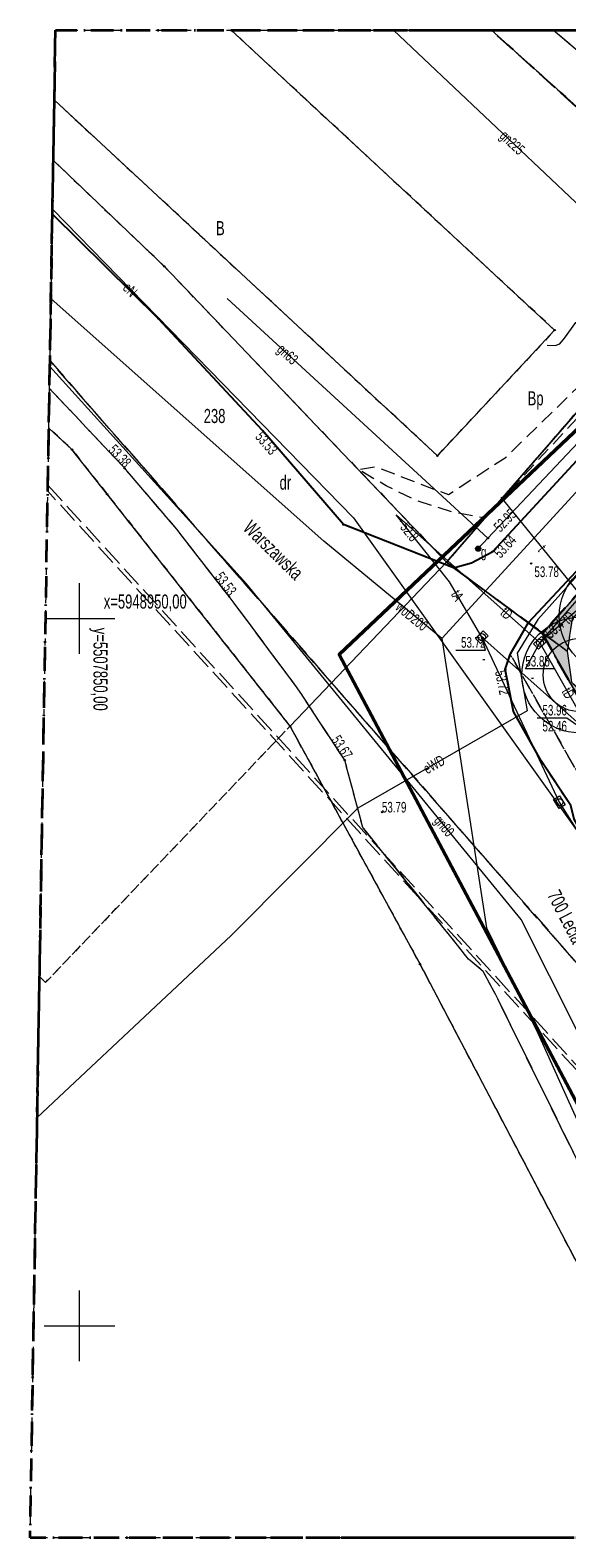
# Model space of a CAD drawing. Header units: metres. Extents: x 5507792 to 5507956, y 5948884 to 5948992.
# Tile 2 of 15: x 5507846 to 5507884, y 5948885 to 5948992. Entities that reach past the tile are written whole.
import ezdxf
from ezdxf.enums import TextEntityAlignment as Align

# ---------------------------------------------------------------- set-up
doc = ezdxf.new("R2010")
doc.units = ezdxf.units.M
doc.header["$MEASUREMENT"] = 0
for name, pattern in [('1.0_0.5', [1.5, 1, -0.5]), ('2', [0.9, 0.6, -0.3]), ('219-500', [0]), ('egug-500', [1, 0.5, -0.5]), ('L_0_02', [0]), ('L_0_03', [1, 0.5, -0.5]), ('L_0_04', [1.5, 1, -0.5]), ('L_0_06', [2, 1.5, -0.5]), ('L_0_4E', [2.5, 1.5, -1]), ('L_0_B1', [2.5, 1.5, -0.5, 0, -0.5])]:
    doc.linetypes.add(name, pattern=pattern)
doc.layers.get('0').update_dxf_attribs({"color": 2, "linetype": 'CONTINUOUS', "lineweight": 5})
doc.layers.add('0_legenda', color=7, linetype='CONTINUOUS', lineweight=5, true_color=0x000000)
for name, color, linetype, lineweight in [('1_granice_dzialek', 1, 'CONTINUOUS', 5), ('1_nawierzchnie', 253, 'CONTINUOUS', 5), ('1_roslinnosc', 102, 'CONTINUOUS', 5), ('EGB_DzialkaEwidencyjna', 7, 'L_0_02', 18), ('EGB_JednostkaEwidencyjna', 7, 'CONTINUOUS', 18), ('EGB_KonturUzytkuGruntowego', 96, 'L_0_03', 18), ('EGB_ObrebEwidencyjny', 7, 'CONTINUOUS', 18), ('EGB_PunktGraniczny', 7, 'CONTINUOUS', 18), ('GES_InneUrzadzeniaTowarzyszace_P', 7, 'CONTINUOUS', 18), ('GES_PrzewodElektroenergetyczny', 1, 'CONTINUOUS', 18), ('GES_PrzewodGazowy', 52, 'CONTINUOUS', 18), ('GES_PrzewodKanalizacyjny-Projektowany', 36, 'CONTINUOUS', 18), ('GES_PrzewodTelekomunikacyjny', 30, 'CONTINUOUS', 18), ('GES_PrzewodWodociagowy', 5, 'CONTINUOUS', 18), ('GES_Rzedna', 7, 'CONTINUOUS', 18), ('GES_UrzadzeniaSiecGazowa_P', 7, 'CONTINUOUS', 18), ('OT_Komunikacja', 7, 'CONTINUOUS', 18), ('OT_Rzedna', 7, 'CONTINUOUS', 18), ('OT_ZagospodarowanieTerenu', 7, 'CONTINUOUS', 18), ('OTKC', 7, 'CONTINUOUS', 13), ('OTKJ', 7, 'CONTINUOUS', 13), ('OTKK', 7, 'CONTINUOUS', 13), ('OTKU', 7, 'CONTINUOUS', 13), ('OTRS', 7, 'CONTINUOUS', 13), ('OTZK', 7, 'CONTINUOUS', 13), ('OTZT', 7, 'CONTINUOUS', 18), ('SUEP', 7, 'CONTINUOUS', 13), ('SUGP', 7, 'CONTINUOUS', 18), ('SUGU', 7, 'CONTINUOUS', 18), ('SUKP', 7, 'CONTINUOUS', 13), ('SUPK', 7, 'CONTINUOUS', 13), ('SUTP', 7, 'CONTINUOUS', 13), ('SUWP', 7, 'CONTINUOUS', 13)]:
    doc.layers.add(name, color=color, linetype=linetype, lineweight=lineweight)
for name, color, linetype in [('218-kontur użytku gruntowego', 7, 'CONTINUOUS'), ('219-działka ewidencyjna', 7, 'CONTINUOUS'), ('chodnik', 7, 'CONTINUOUS'), ('przewód telekomunikacyjny podziemny', 7, 'CONTINUOUS'), ('przewód telekomunikacyjny podziemny-Atr1', 7, 'CONTINUOUS'), ('rzędna-Atr2', 7, 'CONTINUOUS'), ('Zakres', 7, 'CONTINUOUS')]:
    doc.layers.add(name, color=color, linetype=linetype)
doc.styles.get("Standard").update_dxf_attribs({"font": 'arial.ttf', "width": 0.75})

# ---------------------------------------------------------------- blocks, each defined once
blk = doc.blocks.new('L_0_02_1')
at = {"color": 0}
blk.add_point((0, 0), dxfattribs=at)
blk = doc.blocks.new('L_0_02_2')
at = {"color": 0}
blk.add_point((0, 0), dxfattribs=at)
blk = doc.blocks.new('EGPG_N')
at = {"linetype": 'Continuous', "lineweight": 13}
blk.add_hatch(color=0, dxfattribs=at).paths.add_polyline_path([(0, -0.1, 1), (0, 0.1, 1)])
at = {"color": 0, "linetype": 'Continuous', "lineweight": 13}
blk.add_circle((0, 0), 0.1, dxfattribs=at)
blk = doc.blocks.new('SUPK_TR')
at = {"color": 0, "linetype": 'Continuous', "lineweight": 18, "flags": 128}
blk.add_lwpolyline([(0.75, 0.5), (0.75, -0.5), (-0.75, -0.5), (-0.75, 0.5)], close=True, dxfattribs=at)
blk = doc.blocks.new('SUPS01_07')
at = {"linetype": 'Continuous', "lineweight": 13}
blk.add_hatch(color=0, dxfattribs=at).paths.add_polyline_path([(0, -0.09, 1), (0, 0.09, 1)])
at = {"color": 0, "linetype": 'Continuous', "lineweight": 13}
blk.add_circle((0, 0), 0.0906, dxfattribs=at)
blk = doc.blocks.new('SUPS01_04')
at = {"linetype": 'Continuous', "lineweight": 13}
blk.add_hatch(color=0, dxfattribs=at).paths.add_polyline_path([(0, -0.09, 1), (0, 0.09, 1)])
at = {"color": 0, "linetype": 'Continuous', "lineweight": 13}
blk.add_circle((0, 0), 0.0906, dxfattribs=at)
blk = doc.blocks.new('SUGU')
at = {"linetype": 'Continuous', "lineweight": 18}
blk.add_hatch(color=0, dxfattribs=at).paths.add_polyline_path([(0, -0.36, 1), (0, 0.36, 1)])
at = {"color": 0, "linetype": 'Continuous', "lineweight": 18}
blk.add_circle((0, 0), 0.361, dxfattribs=at)
blk = doc.blocks.new('OTRS')
at = {"linetype": 'Continuous', "lineweight": 13}
blk.add_hatch(color=0, dxfattribs=at).paths.add_polyline_path([(0, -0.09, 1), (0, 0.09, 1)])
at = {"color": 0, "linetype": 'Continuous', "lineweight": 13}
blk.add_circle((0, 0), 0.0906, dxfattribs=at)
blk = doc.blocks.new('SUPK')
at = {"color": 0, "linetype": 'Continuous', "lineweight": 18}
blk.add_circle((0, 0), 0.5, dxfattribs=at)
blk = doc.blocks.new('WTORNIK')
at = {"color": 251, "linetype": 'Continuous', "lineweight": 18, "true_color": 0x636466, "flags": 128}
for points in [[(5508033.16, 5949005.63), (5508033.16, 5949010.63)], [(5508030.76, 5949008.13), (5508035.66, 5949008.13)], [(5508033.16, 5948955.63), (5508033.16, 5948960.63)], [(5508030.66, 5948958.13), (5508035.66, 5948958.13)]]:
    blk.add_lwpolyline(points, dxfattribs=at)
at = {"layer": 'EGB_DzialkaEwidencyjna', "linetype": 'CONTINUOUS', "lineweight": 18}
for p, q in [((5508066.77, 5949028.52), (5508043.89, 5949049.73)), ((5508043.89, 5949049.73), (5508062.3, 5949049.73)), ((5508062.3, 5949049.73), (5508078.86, 5949034.85)), ((5508078.86, 5949034.85), (5508062.3, 5949049.73)), ((5508062.3, 5949049.73), (5508077.5, 5949049.73)), ((5508077.5, 5949049.73), (5508087.1, 5949040.88)), ((5508031.31, 5949040.51), (5508031.38, 5949044.78)), ((5508031.38, 5949044.78), (5508058.48, 5949019.64)), ((5508030.99, 5949021.59), (5508031.31, 5949040.51)), ((5508039.16, 5949033.02), (5508031.31, 5949040.51)), ((5508031.31, 5949040.51), (5508039.16, 5949033.02)), ((5508087.1, 5949040.88), (5508097.29, 5949037.44)), ((5508097.29, 5949037.44), (5508101.75, 5949033.17)), ((5508078.86, 5949034.85), (5508059.13, 5949012.12)), ((5508059.13, 5949012.12), (5508078.86, 5949034.85)), ((5508078.86, 5949034.85), (5508085.48, 5949029.05)), ((5508085.48, 5949029.05), (5508078.86, 5949034.85)), ((5508059.13, 5949012.12), (5508039.16, 5949033.02)), ((5508039.16, 5949033.02), (5508059.13, 5949012.12)), ((5508101.75, 5949033.17), (5508106.45, 5949028.68)), ((5508058.48, 5949019.64), (5508066.77, 5949028.52)), ((5508065.9, 5949007.07), (5508085.48, 5949029.05)), ((5508085.48, 5949029.05), (5508065.9, 5949007.07)), ((5508085.48, 5949029.05), (5508110.21, 5949006.15)), ((5508110.21, 5949006.15), (5508085.48, 5949029.05)), ((5508106.45, 5949028.68), (5508113.01, 5949020.7)), ((5508032.62, 5949020.08), (5508030.99, 5949021.59)), ((5508035.1, 5949016.93), (5508032.62, 5949020.08)), ((5508113.01, 5949020.7), (5508117.11, 5949016.82)), ((5508048.05, 5949000.52), (5508035.1, 5949016.93)), ((5508117.11, 5949016.82), (5508121.1, 5949013.06)), ((5508121.1, 5949013.06), (5508125.12, 5949009.27)), ((5508059.13, 5949012.12), (5508048.05, 5949000.52)), ((5508048.05, 5949000.52), (5508059.13, 5949012.12)), ((5508065.9, 5949007.07), (5508059.13, 5949012.12)), ((5508059.13, 5949012.12), (5508065.9, 5949007.07)), ((5508125.12, 5949009.27), (5508129.25, 5949005.37)), ((5508082.75, 5948977.23), (5508065.9, 5949007.07)), ((5508065.9, 5949007.07), (5508082.75, 5948977.23)), ((5508110.21, 5949006.15), (5508082.75, 5948977.23)), ((5508137.36, 5948980.61), (5508110.21, 5949006.15)), ((5508129.25, 5949005.37), (5508126.97, 5949002.7)), ((5508126.97, 5949002.7), (5508138.99, 5948990.18)), ((5508057.25, 5948983.69), (5508048.05, 5949000.52)), ((5508138.99, 5948990.18), (5508138.96, 5948978.99)), ((5508078.57, 5948943.13), (5508057.25, 5948983.69)), ((5508138.96, 5948978.99), (5508137.36, 5948980.61)), ((5508082.75, 5948977.23), (5508098.17, 5948952.42)), ((5508098.17, 5948952.42), (5508103.17, 5948945.83)), ((5508103.17, 5948945.83), (5508105.72, 5948943.13)), ((5508105.72, 5948943.13), (5508078.57, 5948943.13))]:
    blk.add_line(p, q, dxfattribs=at)
at = {"layer": 'EGB_JednostkaEwidencyjna', "color": 251, "linetype": 'L_0_B1', "lineweight": 35, "true_color": 0x636466, "flags": 128}
blk.add_lwpolyline([(5508031.46, 5949049.73), (5508139.16, 5949049.73), (5508138.86, 5948943.13), (5508029.66, 5948943.13)], close=True, dxfattribs=at)
at = {"layer": 'EGB_KonturUzytkuGruntowego', "color": 251, "linetype": 'L_0_03', "lineweight": 18, "true_color": 0x636466, "flags": 128}
for points in [[(5508031.38, 5949044.78), (5508058.48, 5949019.64), (5508066.77, 5949028.52), (5508043.89, 5949049.73), (5508062.3, 5949049.73), (5508078.86, 5949034.85), (5508059.13, 5949012.12), (5508039.16, 5949033.02), (5508031.31, 5949040.51)], [(5508058.48, 5949019.64), (5508031.38, 5949044.78), (5508031.46, 5949049.73), (5508043.89, 5949049.73), (5508066.77, 5949028.52)], [(5508077.5, 5949049.73), (5508087.1, 5949040.88), (5508097.29, 5949037.44), (5508101.75, 5949033.17), (5508106.45, 5949028.68), (5508113.01, 5949020.7), (5508117.11, 5949016.82), (5508121.1, 5949013.06), (5508125.12, 5949009.27), (5508129.25, 5949005.37), (5508139.01, 5948996.17), (5508138.96, 5948978.99), (5508137.36, 5948980.61), (5508110.21, 5949006.15), (5508085.48, 5949029.05), (5508078.86, 5949034.85), (5508062.3, 5949049.73)], [(5508031.31, 5949040.51), (5508039.16, 5949033.02), (5508059.13, 5949012.12), (5508078.86, 5949034.85), (5508085.48, 5949029.05), (5508065.9, 5949007.07), (5508082.75, 5948977.23), (5508098.17, 5948952.42), (5508103.17, 5948945.83), (5508105.72, 5948943.13), (5508078.57, 5948943.13), (5508057.25, 5948983.69), (5508048.05, 5949000.52), (5508032.62, 5949020.08), (5508030.99, 5949021.59)], [(5508082.75, 5948977.23), (5508065.9, 5949007.07), (5508085.48, 5949029.05), (5508110.21, 5949006.15)], [(5508030.75, 5948982.4), (5508030.33, 5948982.8), (5508030.99, 5949021.59), (5508032.62, 5949020.08), (5508048.05, 5949000.52)], [(5508029.66, 5948943.13), (5508030.33, 5948982.8), (5508030.75, 5948982.4), (5508048.05, 5949000.52), (5508057.25, 5948983.69), (5508078.57, 5948943.13)]]:
    blk.add_lwpolyline(points, close=True, dxfattribs=at)
at = {"layer": 'EGB_ObrebEwidencyjny', "color": 251, "linetype": 'L_0_4E', "lineweight": 35, "true_color": 0x636466, "flags": 128}
blk.add_lwpolyline([(5508031.46, 5949049.73), (5508139.16, 5949049.73), (5508138.86, 5948943.13), (5508029.66, 5948943.13)], close=True, dxfattribs=at)
at = {"layer": 'EGB_PunktGraniczny', "color": 251, "true_color": 0x636466}
for p in [(5508039.16, 5949033.02), (5508066.77, 5949028.52), (5508032.62, 5949020.08), (5508058.48, 5949019.64), (5508035.1, 5949016.93), (5508059.13, 5949012.12), (5508065.9, 5949007.07), (5508048.05, 5949000.52), (5508057.25, 5948983.69)]:
    blk.add_point(p, dxfattribs=at)
at = {"layer": 'GES_PrzewodElektroenergetyczny', "color": 251, "linetype": 'Continuous', "lineweight": 18, "true_color": 0x636466, "flags": 128}
for points in [[(5508031.25, 5949037.07), (5508052.55, 5949015.24), (5508074.94, 5948983.91)], [(5508066.23, 5949027.45), (5508066.81, 5949027.44), (5508067.14, 5949027.55), (5508067.46, 5949027.95), (5508068.28, 5949029.07), (5508068.52, 5949029.18), (5508068.77, 5949029.16), (5508070.9, 5949027.31), (5508086.31, 5949013.55), (5508097.54, 5949002.62), (5508097.52, 5949002.4), (5508096.48, 5949001.26), (5508096.53, 5949001), (5508098.43, 5948999.23)], [(5508076.16, 5949019.86), (5508065.59, 5949008.06), (5508064.11, 5949005.67), (5508064.82, 5949001.6), (5508052.84, 5948994.71), (5508043.88, 5948985.71), (5508030.16, 5948972.84)]]:
    blk.add_lwpolyline(points, dxfattribs=at)
at = {"layer": 'GES_PrzewodGazowy', "color": 251, "linetype": 'Continuous', "lineweight": 18, "true_color": 0x636466, "flags": 128}
for points in [[(5508055.37, 5949049.73), (5508076.82, 5949029.46)], [(5508062.05, 5949013.8), (5508043.6, 5949030.76)], [(5508076.82, 5949029.46), (5508062.05, 5949013.8), (5508061.36, 5949013.07)], [(5508086.4, 5948943.13), (5508064.41, 5948986.85), (5508044.98, 5949010.59), (5508031.06, 5949025.95)]]:
    blk.add_lwpolyline(points, dxfattribs=at)
at = {"layer": 'GES_PrzewodKanalizacyjny-Projektowany', "color": 251, "linetype": 'L_0_06', "lineweight": 18, "true_color": 0x636466, "flags": 128}
blk.add_lwpolyline([(5508066.7, 5949049.73), (5508094.3, 5949026.37), (5508100.46, 5949021.17)], dxfattribs=at)
at = {"layer": 'GES_PrzewodTelekomunikacyjny', "color": 251, "linetype": 'Continuous', "lineweight": 18, "true_color": 0x636466, "flags": 128}
for points in [[(5508065.73, 5949006.41), (5508071.16, 5949012.63), (5508092.49, 5949035.35), (5508094.65, 5949033.45)], [(5508062.97, 5949016.71), (5508068.99, 5949009.28)], [(5508065.73, 5949006.41), (5508055.56, 5949015.45)], [(5508061.62, 5949006.81), (5508059.32, 5949010.73), (5508055.56, 5949015.45)], [(5508068.99, 5949009.28), (5508068.55, 5949008.89), (5508065.73, 5949006.41)], [(5508061.62, 5949006.81), (5508067.1, 5948995.14), (5508087.88, 5948962.29)], [(5508069.45, 5948999.83), (5508061.62, 5949006.81)], [(5508065.73, 5949006.41), (5508069.45, 5948999.83)]]:
    blk.add_lwpolyline(points, dxfattribs=at)
at = {"layer": 'GES_PrzewodWodociagowy', "color": 251, "linetype": 'Continuous', "lineweight": 18, "true_color": 0x636466, "flags": 128}
for points in [[(5508058.8, 5949006.71), (5508091.14, 5949041.95)], [(5508058.8, 5949006.71), (5508050.44, 5949013.6), (5508031.14, 5949030.73)], [(5508058.8, 5949006.71), (5508061.94, 5948986.25), (5508065.57, 5948978.81), (5508073.37, 5948961.59), (5508078.3, 5948953.15), (5508083.2, 5948943.13)]]:
    blk.add_lwpolyline(points, dxfattribs=at)
at = {"layer": 'GES_Rzedna', "color": 251, "linetype": 'Continuous', "lineweight": 13, "true_color": 0x636466, "flags": 128}
for points in [[(5508059.77, 5949005.9), (5508061.88, 5949005.9), (5508061.62, 5949006.81)], [(5508066.81, 5949004.57), (5508064.7, 5949004.57), (5508065.73, 5949006.41)], [(5508065.53, 5949001.11), (5508067.64, 5949001.11), (5508069.45, 5948999.83)]]:
    blk.add_lwpolyline(points, dxfattribs=at)
at = {"layer": 'OT_Komunikacja', "color": 251, "linetype": 'L_0_06', "lineweight": 18, "true_color": 0x636466, "flags": 128}
for points in [[(5508070.6, 5949049.73), (5508080.63, 5949040.56), (5508081.31, 5949039.83), (5508082.01, 5949038.64), (5508082.46, 5949037.37), (5508082.5, 5949036.16), (5508082.22, 5949034.95), (5508081.85, 5949033.95), (5508081.11, 5949033.11), (5508080.44, 5949035.48), (5508075.01, 5949040.49), (5508072.48, 5949040.52), (5508062.27, 5949049.73)], [(5508138.97, 5948983.27), (5508138.34, 5948982.67), (5508128.7, 5948991.9), (5508126.64, 5948993.75), (5508124.54, 5948995.7), (5508111.2, 5949008.78), (5508105.26, 5949007.04), (5508086.27, 5949025.78), (5508084.84, 5949026.34), (5508083.36, 5949026.43), (5508082.07, 5949026.04), (5508076.16, 5949019.86), (5508064.91, 5949007.84), (5508059.62, 5949011.71), (5508060.89, 5949012.07), (5508062.39, 5949012.86), (5508081.11, 5949033.11), (5508081.85, 5949033.95), (5508082.22, 5949034.95), (5508082.5, 5949036.16), (5508082.46, 5949037.37), (5508082.01, 5949038.64), (5508085.17, 5949041.13), (5508085.84, 5949040.78), (5508086.63, 5949040.48), (5508087.43, 5949040.43), (5508088.29, 5949040.73), (5508089.4, 5949041.96), (5508093.18, 5949038.04), (5508092.68, 5949037.27), (5508092.44, 5949036.82), (5508092.34, 5949036.25), (5508092.32, 5949035.74), (5508092.45, 5949035.22), (5508092.81, 5949034.27), (5508093.14, 5949033.67), (5508093.24, 5949033.55), (5508108.97, 5949018.52), (5508132.59, 5948995.89), (5508138.99, 5948989.8)], [(5508031.07, 5949026.35), (5508084.23, 5948965.6), (5508102.34, 5948944.9), (5508103.88, 5948943.13), (5508102.34, 5948944.9), (5508103.65, 5948945.84), (5508102.15, 5948951.52), (5508110.87, 5948960.53), (5508114.12, 5948957.45), (5508114.81, 5948956.84), (5508116.06, 5948951.79), (5508107.27, 5948943.13), (5508103.88, 5948943.13), (5508081.53, 5948943.13), (5508072.94, 5948960.55), (5508062.59, 5948981.56), (5508061.71, 5948983.18), (5508060.67, 5948984.05), (5508060.16, 5948984.71), (5508053.2, 5948993.35), (5508051.92, 5948998.12), (5508048.56, 5949003.23), (5508043.74, 5949009.69), (5508040.05, 5949014.44), (5508036.35, 5949018.75), (5508031.34, 5949024.07), (5508031.03, 5949024.37), (5508031.07, 5949026.35), (5508031.24, 5949036.71), (5508038.75, 5949029.33), (5508046.11, 5949021.43), (5508051.82, 5949014.77), (5508059.62, 5949011.71), (5508064.91, 5949007.84), (5508063.63, 5949005.58), (5508063.28, 5949004.52), (5508063.87, 5949001.56), (5508065.82, 5948998.07), (5508067.91, 5948994.9), (5508068.15, 5948993.94), (5508084.23, 5948965.6)]]:
    blk.add_lwpolyline(points, close=True, dxfattribs=at)
at = {"layer": 'OT_Komunikacja', "color": 251, "linetype": 'Continuous', "lineweight": 25, "true_color": 0x636466, "flags": 128}
for points in [[(5508059.62, 5949011.71), (5508051.82, 5949014.77), (5508046.11, 5949021.43), (5508038.75, 5949029.33), (5508031.24, 5949036.71)], [(5508059.62, 5949011.71), (5508060.89, 5949012.07), (5508062.39, 5949012.86), (5508081.11, 5949033.11)], [(5508103.65, 5948945.84), (5508101.93, 5948944.6), (5508098.7, 5948944.15), (5508096.15, 5948945.55), (5508094.55, 5948947.86), (5508092.26, 5948951.43), (5508068.15, 5948993.94), (5508067.91, 5948994.9), (5508065.82, 5948998.07), (5508063.87, 5949001.56), (5508063.28, 5949004.52), (5508063.63, 5949005.58), (5508064.91, 5949007.84), (5508076.16, 5949019.86)]]:
    blk.add_lwpolyline(points, dxfattribs=at)
at = {"layer": 'OT_Komunikacja', "color": 251, "linetype": 'L_0_04', "lineweight": 18, "true_color": 0x636466, "flags": 128}
for points in [[(5508121.89, 5948993.58), (5508122.8, 5948995.2), (5508111.11, 5949006.35), (5508110.31, 5949007.38), (5508107.04, 5949006.15), (5508103.29, 5949006.91), (5508101.15, 5949009.09), (5508099.98, 5949010.19), (5508086.58, 5949023.65), (5508084.87, 5949023.89), (5508082.85, 5949024.43), (5508080.38, 5949021.75), (5508078.97, 5949020.19), (5508077.69, 5949018.76), (5508068, 5949008.1), (5508067.66, 5949005.83), (5508064.91, 5949007.84), (5508076.16, 5949019.86), (5508082.07, 5949026.04), (5508083.36, 5949026.43), (5508084.84, 5949026.34), (5508086.27, 5949025.78), (5508105.26, 5949007.04), (5508111.2, 5949008.78), (5508124.54, 5948995.7), (5508126.64, 5948993.75), (5508128.7, 5948991.9), (5508127.12, 5948991.2), (5508125.08, 5948990.39)], [(5508067.66, 5949005.83), (5508067.97, 5949003.62), (5508068.61, 5949003.07), (5508069.53, 5949001.14), (5508080.58, 5948981.82), (5508081.56, 5948980.13), (5508083.07, 5948977.54), (5508090.37, 5948965.01), (5508091.49, 5948964.95), (5508094.7, 5948968.17), (5508097.88, 5948965.13), (5508094.95, 5948962.03), (5508093.57, 5948960.39), (5508093.65, 5948959.3), (5508097.08, 5948953.15), (5508097.55, 5948952.33), (5508098.08, 5948951.93), (5508098.73, 5948951.88), (5508103.65, 5948945.84), (5508101.93, 5948944.6), (5508098.7, 5948944.15), (5508063.63, 5949005.58), (5508064.91, 5949007.84)]]:
    blk.add_lwpolyline(points, close=True, dxfattribs=at)
at = {"layer": 'OT_Rzedna', "color": 251, "true_color": 0x636466}
blk.add_point((5508065.11, 5949012.03), dxfattribs=at)
at = {"layer": 'OT_ZagospodarowanieTerenu', "color": 251, "linetype": 'L_0_04', "lineweight": 18, "true_color": 0x636466, "flags": 128}
for points in [[(5508068.36, 5949022.3), (5508061.79, 5949015.23), (5508059.51, 5949015.66), (5508056.91, 5949016.5), (5508054.85, 5949017.52), (5508052.85, 5949018.67), (5508054.1, 5949018.87), (5508059.25, 5949016.89), (5508063.33, 5949019.55), (5508070.98, 5949026.97), (5508071.81, 5949026.03)], [(5508098.7, 5948944.15), (5508096.15, 5948945.55), (5508094.55, 5948947.86), (5508092.26, 5948951.43), (5508068.15, 5948993.94), (5508067.91, 5948994.9), (5508065.82, 5948998.07), (5508063.87, 5949001.56), (5508063.28, 5949004.52), (5508063.63, 5949005.58)]]:
    blk.add_lwpolyline(points, close=True, dxfattribs=at)
at = {"layer": 'OTKC', "color": 251, "linetype": 'L_0_04', "lineweight": 18, "true_color": 0x636466, "flags": 128}
for points in [[(5508121.89, 5948993.58), (5508122.8, 5948995.2), (5508111.11, 5949006.35), (5508110.31, 5949007.38), (5508107.04, 5949006.15), (5508103.29, 5949006.91), (5508101.15, 5949009.09), (5508099.98, 5949010.19), (5508086.58, 5949023.65), (5508084.87, 5949023.89), (5508082.85, 5949024.43), (5508080.38, 5949021.75), (5508078.97, 5949020.19), (5508077.69, 5949018.76), (5508068, 5949008.1), (5508067.66, 5949005.83), (5508064.91, 5949007.84), (5508076.16, 5949019.86), (5508082.07, 5949026.04), (5508083.36, 5949026.43), (5508084.84, 5949026.34), (5508086.27, 5949025.78), (5508105.26, 5949007.04), (5508111.2, 5949008.78), (5508124.54, 5948995.7), (5508126.64, 5948993.75), (5508128.7, 5948991.9), (5508127.12, 5948991.2), (5508125.08, 5948990.39)], [(5508067.66, 5949005.83), (5508067.97, 5949003.62), (5508068.61, 5949003.07), (5508069.53, 5949001.14), (5508080.58, 5948981.82), (5508081.56, 5948980.13), (5508083.07, 5948977.54), (5508090.37, 5948965.01), (5508091.49, 5948964.95), (5508094.7, 5948968.17), (5508097.88, 5948965.13), (5508094.95, 5948962.03), (5508093.57, 5948960.39), (5508093.65, 5948959.3), (5508097.08, 5948953.15), (5508097.55, 5948952.33), (5508098.08, 5948951.93), (5508098.73, 5948951.88), (5508103.65, 5948945.84), (5508101.93, 5948944.6), (5508098.7, 5948944.15), (5508063.63, 5949005.58), (5508064.91, 5949007.84)]]:
    blk.add_lwpolyline(points, close=True, dxfattribs=at)
at = {"layer": 'OTKJ', "color": 251, "linetype": 'L_0_06', "lineweight": 18, "true_color": 0x636466, "flags": 128}
for points in [[(5508138.97, 5948983.27), (5508138.34, 5948982.67), (5508128.7, 5948991.9), (5508126.64, 5948993.75), (5508124.54, 5948995.7), (5508111.2, 5949008.78), (5508105.26, 5949007.04), (5508086.27, 5949025.78), (5508084.84, 5949026.34), (5508083.36, 5949026.43), (5508082.07, 5949026.04), (5508076.16, 5949019.86), (5508064.91, 5949007.84), (5508059.62, 5949011.71), (5508060.89, 5949012.07), (5508062.39, 5949012.86), (5508081.11, 5949033.11), (5508081.85, 5949033.95), (5508082.22, 5949034.95), (5508082.5, 5949036.16), (5508082.46, 5949037.37), (5508082.01, 5949038.64), (5508085.17, 5949041.13), (5508085.84, 5949040.78), (5508086.63, 5949040.48), (5508087.43, 5949040.43), (5508088.29, 5949040.73), (5508089.4, 5949041.96), (5508093.18, 5949038.04), (5508092.68, 5949037.27), (5508092.44, 5949036.82), (5508092.34, 5949036.25), (5508092.32, 5949035.74), (5508092.45, 5949035.22), (5508092.81, 5949034.27), (5508093.14, 5949033.67), (5508093.24, 5949033.55), (5508108.97, 5949018.52), (5508132.59, 5948995.89), (5508138.99, 5948989.8)], [(5508098.54, 5948943.13), (5508081.53, 5948943.13), (5508072.94, 5948960.55), (5508062.59, 5948981.56), (5508061.71, 5948983.18), (5508060.67, 5948984.05), (5508060.16, 5948984.71), (5508057.39, 5948988.16), (5508054.74, 5948991.44), (5508053.2, 5948993.35), (5508051.92, 5948998.12), (5508048.56, 5949003.23), (5508043.74, 5949009.69), (5508040.05, 5949014.44), (5508036.35, 5949018.75), (5508031.34, 5949024.07), (5508031.03, 5949024.37), (5508031.24, 5949036.71), (5508038.75, 5949029.33), (5508046.11, 5949021.43), (5508051.82, 5949014.77), (5508059.62, 5949011.71), (5508064.91, 5949007.84), (5508063.63, 5949005.58), (5508063.28, 5949004.52), (5508063.87, 5949001.56), (5508065.82, 5948998.07), (5508067.91, 5948994.9), (5508068.15, 5948993.94), (5508092.26, 5948951.43), (5508094.55, 5948947.86), (5508094.76, 5948947.56), (5508095.61, 5948946.33), (5508096.15, 5948945.55), (5508096.5, 5948945.36)], [(5508030.92, 5949017.56), (5508054.74, 5948991.44), (5508057.39, 5948988.16), (5508030.91, 5949017.13)], [(5508094.76, 5948947.56), (5508095.61, 5948946.33), (5508057.39, 5948988.16), (5508054.74, 5948991.44)]]:
    blk.add_lwpolyline(points, close=True, dxfattribs=at)
at = {"layer": 'OTKK', "color": 251, "linetype": 'Continuous', "lineweight": 25, "true_color": 0x636466, "flags": 128}
for points in [[(5508059.62, 5949011.71), (5508051.82, 5949014.77), (5508046.11, 5949021.43), (5508038.75, 5949029.33), (5508031.24, 5949036.71)], [(5508059.62, 5949011.71), (5508060.89, 5949012.07), (5508062.39, 5949012.86), (5508081.11, 5949033.11)], [(5508103.65, 5948945.84), (5508101.93, 5948944.6), (5508098.7, 5948944.15), (5508096.15, 5948945.55), (5508094.55, 5948947.86), (5508092.26, 5948951.43), (5508068.15, 5948993.94), (5508067.91, 5948994.9), (5508065.82, 5948998.07), (5508063.87, 5949001.56), (5508063.28, 5949004.52), (5508063.63, 5949005.58), (5508064.91, 5949007.84), (5508076.16, 5949019.86)]]:
    blk.add_lwpolyline(points, dxfattribs=at)
at = {"layer": 'OTKU', "color": 251, "linetype": 'L_0_06', "lineweight": 18, "true_color": 0x636466, "flags": 128}
blk.add_lwpolyline([(5508070.6, 5949049.73), (5508080.63, 5949040.56), (5508081.31, 5949039.83), (5508082.01, 5949038.64), (5508082.46, 5949037.37), (5508082.5, 5949036.16), (5508082.22, 5949034.95), (5508081.85, 5949033.95), (5508081.11, 5949033.11), (5508080.44, 5949035.48), (5508075.01, 5949040.49), (5508072.48, 5949040.52), (5508062.27, 5949049.73)], close=True, dxfattribs=at)
at = {"layer": 'OTZK', "color": 251, "linetype": 'L_0_04', "lineweight": 18, "true_color": 0x636466, "flags": 128}
blk.add_lwpolyline([(5508068.36, 5949022.3), (5508061.79, 5949015.23), (5508059.51, 5949015.66), (5508056.91, 5949016.5), (5508054.85, 5949017.52), (5508052.85, 5949018.67), (5508054.1, 5949018.87), (5508059.25, 5949016.89), (5508063.33, 5949019.55), (5508070.98, 5949026.97), (5508071.81, 5949026.03)], close=True, dxfattribs=at)
at = {"layer": 'OTZT', "color": 251, "linetype": 'L_0_04', "lineweight": 18, "true_color": 0x636466, "flags": 128}
blk.add_lwpolyline([(5508098.7, 5948944.15), (5508096.15, 5948945.55), (5508094.55, 5948947.86), (5508092.26, 5948951.43), (5508068.15, 5948993.94), (5508067.91, 5948994.9), (5508065.82, 5948998.07), (5508063.87, 5949001.56), (5508063.28, 5949004.52), (5508063.63, 5949005.58)], close=True, dxfattribs=at)
at = {"layer": 'SUEP', "color": 251, "linetype": 'Continuous', "lineweight": 18, "true_color": 0x636466, "flags": 128}
for points in [[(5508031.25, 5949037.07), (5508052.55, 5949015.24), (5508074.94, 5948983.91)], [(5508066.23, 5949027.45), (5508066.81, 5949027.44), (5508067.14, 5949027.55), (5508067.46, 5949027.95), (5508068.28, 5949029.07), (5508068.52, 5949029.18), (5508068.77, 5949029.16), (5508070.9, 5949027.31), (5508086.31, 5949013.55), (5508097.54, 5949002.62), (5508097.52, 5949002.4), (5508096.48, 5949001.26), (5508096.53, 5949001), (5508098.43, 5948999.23)], [(5508076.16, 5949019.86), (5508065.59, 5949008.06), (5508064.11, 5949005.67), (5508064.82, 5949001.6), (5508052.84, 5948994.71), (5508043.88, 5948985.71), (5508030.16, 5948972.84)]]:
    blk.add_lwpolyline(points, dxfattribs=at)
at = {"layer": 'SUGP', "color": 251, "linetype": 'Continuous', "lineweight": 18, "true_color": 0x636466, "flags": 128}
for points in [[(5508055.37, 5949049.73), (5508076.82, 5949029.46)], [(5508062.05, 5949013.8), (5508043.6, 5949030.76)], [(5508076.82, 5949029.46), (5508062.05, 5949013.8), (5508061.36, 5949013.07)], [(5508086.4, 5948943.13), (5508064.41, 5948986.85), (5508044.98, 5949010.59), (5508031.06, 5949025.95)]]:
    blk.add_lwpolyline(points, dxfattribs=at)
at = {"layer": 'SUKP', "color": 251, "linetype": 'Continuous', "lineweight": 18, "true_color": 0x636466, "flags": 128}
blk.add_lwpolyline([(5508066.7, 5949049.73), (5508094.3, 5949026.37), (5508100.46, 5949021.17)], dxfattribs=at)
at = {"layer": 'SUTP', "color": 251, "linetype": 'Continuous', "lineweight": 18, "true_color": 0x636466, "flags": 128}
for points in [[(5508065.73, 5949006.41), (5508071.16, 5949012.63), (5508092.49, 5949035.35), (5508094.65, 5949033.45)], [(5508062.97, 5949016.71), (5508068.99, 5949009.28)], [(5508065.73, 5949006.41), (5508055.56, 5949015.45)], [(5508061.62, 5949006.81), (5508059.32, 5949010.73), (5508055.56, 5949015.45)], [(5508068.99, 5949009.28), (5508068.55, 5949008.89), (5508065.73, 5949006.41)], [(5508061.62, 5949006.81), (5508067.1, 5948995.14), (5508087.88, 5948962.29)], [(5508069.45, 5948999.83), (5508061.62, 5949006.81)], [(5508065.73, 5949006.41), (5508069.45, 5948999.83)]]:
    blk.add_lwpolyline(points, dxfattribs=at)
at = {"layer": 'SUWP', "color": 251, "linetype": 'Continuous', "lineweight": 18, "true_color": 0x636466, "flags": 128}
for points in [[(5508058.8, 5949006.71), (5508091.14, 5949041.95)], [(5508058.8, 5949006.71), (5508050.44, 5949013.6), (5508031.14, 5949030.73)], [(5508058.8, 5949006.71), (5508061.94, 5948986.25), (5508065.57, 5948978.81), (5508073.37, 5948961.59), (5508078.3, 5948953.15), (5508083.2, 5948943.13)]]:
    blk.add_lwpolyline(points, dxfattribs=at)
at = {"layer": 'Zakres', "color": 251, "lineweight": 50, "true_color": 0x636466, "flags": 128}
blk.add_lwpolyline([(5508091.84, 5949034.78), (5508126.5, 5949000.59), (5508079.32, 5948952.38), (5508076.38, 5948958.7), (5508051.53, 5949005.59), (5508088.22, 5949040.28)], close=True, dxfattribs=at)
at = {"layer": 'EGB_DzialkaEwidencyjna', "color": 251, "linetype": 'Continuous', "true_color": 0x636466}
for name, p, xscale, yscale, zscale, rotation in [('L_0_02_2', (5508043.89, 5949049.73), 0.5, 0.5, 0.5, 317.16), ('L_0_02_2', (5508062.3, 5949049.73), 0.5, 0.5, 0.5, 180), ('L_0_02_1', (5508062.3, 5949049.73), 0.5, 0.5, 0.5, 318.05), ('L_0_02_2', (5508062.3, 5949049.73), 0.5, 0.5, 0.5, 318.05), ('L_0_02_1', (5508031.38, 5949044.78), 0.5, 0.5, 0.5, 317.15), ('L_0_02_2', (5508031.38, 5949044.78), 0.5, 0.5, 0.5, 269.03), ('L_0_02_2', (5508031.31, 5949040.51), 0.5, 0.5, 0.5, 316.36), ('L_0_02_1', (5508031.31, 5949040.51), 0.5, 0.5, 0.5, 89.02999999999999), ('L_0_02_2', (5508031.31, 5949040.51), 0.5, 0.5, 0.5, 269.03), ('L_0_02_1', (5508031.31, 5949040.51), 0.5, 0.5, 0.5, 316.36), ('L_0_02_2', (5508039.16, 5949033.02), 0.4999999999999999, 0.4999999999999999, 0.4999999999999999, 313.7), ('L_0_02_1', (5508039.16, 5949033.02), 0.5, 0.5, 0.5, 136.36), ('L_0_02_1', (5508039.16, 5949033.02), 0.4999999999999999, 0.4999999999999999, 0.4999999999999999, 313.7), ('L_0_02_2', (5508039.16, 5949033.02), 0.5, 0.5, 0.5, 136.36), ('L_0_02_2', (5508066.77, 5949028.52), 0.5, 0.5, 0.5, 226.97), ('L_0_02_1', (5508066.77, 5949028.52), 0.4999999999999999, 0.4999999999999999, 0.4999999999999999, 137.16), ('L_0_02_2', (5508030.99, 5949021.59), 0.5, 0.5, 0.5, 317.24), ('L_0_02_1', (5508030.99, 5949021.59), 0.5, 0.5, 0.5, 89.02999999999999), ('L_0_02_2', (5508032.62, 5949020.08), 0.4999999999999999, 0.4999999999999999, 0.4999999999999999, 308.21), ('L_0_02_1', (5508032.62, 5949020.08), 0.4999999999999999, 0.4999999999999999, 0.4999999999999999, 137.24), ('L_0_02_2', (5508058.48, 5949019.64), 0.4999999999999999, 0.4999999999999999, 0.4999999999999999, 137.15), ('L_0_02_1', (5508058.48, 5949019.64), 0.5, 0.5, 0.5, 46.97), ('L_0_02_2', (5508035.1, 5949016.93), 0.5, 0.5, 0.5, 308.28), ('L_0_02_1', (5508035.1, 5949016.93), 0.5, 0.5, 0.5, 128.21), ('L_0_02_2', (5508059.13, 5949012.12), 0.5, 0.5, 0.5, 49.04), ('L_0_02_1', (5508059.13, 5949012.12), 0.5, 0.5, 0.5, 133.7), ('L_0_02_2', (5508059.13, 5949012.12), 0.5, 0.5, 0.5, 323.28), ('L_0_02_1', (5508059.13, 5949012.12), 0.5, 0.5, 0.5, 49.04), ('L_0_02_2', (5508059.13, 5949012.12), 0.5, 0.5, 0.5, 133.7), ('L_0_02_1', (5508059.13, 5949012.12), 0.4999999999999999, 0.4999999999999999, 0.4999999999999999, 226.31), ('L_0_02_2', (5508059.13, 5949012.12), 0.4999999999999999, 0.4999999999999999, 0.4999999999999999, 226.31), ('L_0_02_1', (5508059.13, 5949012.12), 0.5, 0.5, 0.5, 323.28), ('L_0_02_2', (5508065.9, 5949007.07), 0.5, 0.5, 0.5, 299.45), ('L_0_02_1', (5508065.9, 5949007.07), 0.5, 0.5, 0.5, 48.31), ('L_0_02_2', (5508065.9, 5949007.07), 0.5, 0.5, 0.5, 48.31), ('L_0_02_1', (5508065.9, 5949007.07), 0.5, 0.5, 0.5, 143.28), ('L_0_02_2', (5508065.9, 5949007.07), 0.5, 0.5, 0.5, 143.28), ('L_0_02_1', (5508065.9, 5949007.07), 0.5, 0.5, 0.5, 299.45), ('L_0_02_2', (5508048.05, 5949000.52), 0.5, 0.5, 0.5, 46.31), ('L_0_02_1', (5508048.05, 5949000.52), 0.5, 0.5, 0.5, 128.28), ('L_0_02_2', (5508048.05, 5949000.52), 0.5, 0.5, 0.5, 298.6600000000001), ('L_0_02_1', (5508048.05, 5949000.52), 0.5, 0.5, 0.5, 46.31), ('L_0_02_2', (5508057.25, 5948983.69), 0.5, 0.5, 0.5, 297.73), ('L_0_02_1', (5508057.25, 5948983.69), 0.4999999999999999, 0.4999999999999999, 0.4999999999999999, 118.66)]:
    blk.add_blockref(name, p, dxfattribs=dict(at, xscale=xscale, yscale=yscale, zscale=zscale, rotation=rotation))
at = {"layer": 'EGB_DzialkaEwidencyjna', "color": 251, "linetype": 'Continuous', "true_color": 0x636466, "xscale": 0.5, "yscale": 0.5, "zscale": 0.5}
for p in [(5508043.89, 5949049.73), (5508062.3, 5949049.73)]:
    blk.add_blockref('L_0_02_1', p, dxfattribs=at)
at = {"layer": 'EGB_PunktGraniczny', "color": 251, "linetype": 'Continuous', "true_color": 0x636466, "xscale": 0.5, "yscale": 0.5, "zscale": 0.5}
for p in [(5508039.16, 5949033.02), (5508066.77, 5949028.52), (5508032.62, 5949020.08), (5508058.48, 5949019.64), (5508035.1, 5949016.93), (5508059.13, 5949012.12), (5508065.9, 5949007.07), (5508048.05, 5949000.52), (5508057.25, 5948983.69)]:
    blk.add_blockref('EGPG_N', p, dxfattribs=at)
at = {"layer": 'GES_InneUrzadzeniaTowarzyszace_P', "color": 251, "linetype": 'Continuous', "true_color": 0x636466, "xscale": 0.5, "yscale": 0.5, "zscale": 0.5}
for p, rotation in [((5508061.62, 5949006.81), 44.62), ((5508065.73, 5949006.41), 42.44), ((5508067.1, 5948995.14), 301.38)]:
    blk.add_blockref('SUPK_TR', p, dxfattribs=dict(at, rotation=rotation))
at = {"layer": 'GES_Rzedna', "color": 251, "linetype": 'Continuous', "true_color": 0x636466, "xscale": 0.5, "yscale": 0.5, "zscale": 0.5}
for name, p in [('SUPS01_07', (5508055.89, 5949015.04)), ('SUPS01_04', (5508062.05, 5949013.8)), ('SUPS01_07', (5508061.62, 5949006.81)), ('SUPS01_07', (5508065.73, 5949006.41))]:
    blk.add_blockref(name, p, dxfattribs=at)
at = {"layer": 'GES_UrzadzeniaSiecGazowa_P', "color": 251, "linetype": 'Continuous', "true_color": 0x636466, "xscale": 0.5, "yscale": 0.5, "zscale": 0.5, "rotation": 317.89}
blk.add_blockref('SUGU', (5508061.36, 5949013.07), dxfattribs=at)
at = {"layer": 'OT_Rzedna', "color": 251, "linetype": 'Continuous', "true_color": 0x636466, "xscale": 0.5, "yscale": 0.5, "zscale": 0.5}
for p in [(5508038.75, 5949029.33), (5508036.35, 5949018.75), (5508051.82, 5949014.77), (5508062.39, 5949012.86), (5508065.11, 5949012.03), (5508043.74, 5949009.69), (5508063.28, 5949004.52), (5508051.92, 5948998.12), (5508054.55, 5948994.44)]:
    blk.add_blockref('OTRS', p, dxfattribs=at)
at = {"layer": 'OTRS', "color": 251, "linetype": 'Continuous', "true_color": 0x636466, "xscale": 0.5, "yscale": 0.5, "zscale": 0.5}
for p in [(5508038.75, 5949029.33), (5508036.35, 5949018.75), (5508051.82, 5949014.77), (5508062.39, 5949012.86), (5508043.74, 5949009.69), (5508063.28, 5949004.52), (5508051.92, 5948998.12), (5508054.55, 5948994.44)]:
    blk.add_blockref('OTRS', p, dxfattribs=at)
at = {"layer": 'SUGU', "color": 251, "linetype": 'Continuous', "true_color": 0x636466, "xscale": 0.5, "yscale": 0.5, "zscale": 0.5}
blk.add_blockref('SUGU', (5508061.36, 5949013.07), dxfattribs=at)
at = {"layer": 'SUPK', "color": 251, "linetype": 'Continuous', "true_color": 0x636466, "xscale": 0.5, "yscale": 0.5, "zscale": 0.5}
for p in [(5508061.62, 5949006.81), (5508065.73, 5949006.41), (5508067.1, 5948995.14)]:
    blk.add_blockref('SUPK', p, dxfattribs=at)
at = {"color": 251, "lineweight": 20, "true_color": 0x636466, "width": 0.66}
blk.add_text('x=5948950,00', height=1, dxfattribs=at).set_placement((5508034.87, 5949009.83), align=Align.TOP_LEFT)
blk.add_text('y=5507850,00', height=1, rotation=270, dxfattribs=at).set_placement((5508035.14, 5949007.48), align=Align.TOP_LEFT)
at = {"layer": 'EGB_DzialkaEwidencyjna', "color": 251, "lineweight": 20, "true_color": 0x636466, "width": 0.66}
blk.add_text('238', height=1, dxfattribs=at).set_placement((5508041.94, 5949022.95), align=Align.TOP_LEFT)
for s, rotation, p in [('Warszawska', 315.5, (5508045.36, 5949015.16)), ('700 Lecia', 297.4, (5508067.11, 5948989.05))]:
    blk.add_text(s, height=1, rotation=rotation, dxfattribs=at).set_placement(p, align=Align.TOP_LEFT)
at = {"layer": 'EGB_KonturUzytkuGruntowego', "color": 251, "lineweight": 20, "true_color": 0x636466, "width": 0.66}
for s, p in [('B', (5508042.81, 5949034.93)), ('Bp', (5508064.86, 5949022.9))]:
    blk.add_text(s, height=1, dxfattribs=at).set_placement(p, align=Align.BOTTOM_LEFT)
blk.add_text('dr', height=1, dxfattribs=at).set_placement((5508047.31, 5949018.24), align=Align.TOP_LEFT)
at = {"layer": 'GES_PrzewodElektroenergetyczny', "color": 251, "lineweight": 15, "true_color": 0x636466, "width": 0.66}
for s, rotation, p in [('eN', 314.1, (5508036.43, 5949031.7)), ('eWD', 29.9, (5508057.57, 5948997.43))]:
    blk.add_text(s, height=0.75, rotation=rotation, dxfattribs=at).set_placement(p, align=Align.MIDDLE_LEFT)
at = {"layer": 'GES_PrzewodGazowy', "color": 251, "lineweight": 15, "true_color": 0x636466, "width": 0.66}
for s, rotation, p in [('gn225', 316.6, (5508063.08, 5949042.44)), ('gn63', 317.4, (5508047.32, 5949027.34)), ('gn80', 309.9, (5508058.47, 5948994.05))]:
    blk.add_text(s, height=0.75, rotation=rotation, dxfattribs=at).set_placement(p, align=Align.MIDDLE_LEFT)
at = {"layer": 'GES_PrzewodTelekomunikacyjny', "color": 251, "lineweight": 15, "true_color": 0x636466, "width": 0.66}
for s, rotation, p in [('t', 309, (5508065.83, 5949013.18)), ('tA', 300.4, (5508059.73, 5949010.04)), ('tD', 318.4, (5508063.12, 5949008.73)), ('tD', 41.3, (5508067.5, 5949007.97)), ('tD', 299.5, (5508067.57, 5949003.16))]:
    blk.add_text(s, height=0.75, rotation=rotation, dxfattribs=at).set_placement(p, align=Align.MIDDLE_LEFT)
at = {"layer": 'GES_PrzewodWodociagowy', "color": 251, "lineweight": 15, "true_color": 0x636466, "width": 0.66}
blk.add_text('woD200', height=0.75, rotation=320.5, dxfattribs=at).set_placement((5508055.69, 5949009.1), align=Align.MIDDLE_LEFT)
at = {"layer": 'GES_Rzedna', "color": 251, "lineweight": 15, "true_color": 0x636466, "width": 0.66}
for s, rotation, p in [('52.95', 46.7, (5508062.66, 5949014.44)), ('52.8', 308.5, (5508056.09, 5949014.79))]:
    blk.add_text(s, height=0.75, rotation=rotation, dxfattribs=at).set_placement(p, align=Align.MIDDLE_LEFT)
blk.add_text('53.4', height=0.75, rotation=41.5, dxfattribs=at).set_placement((5508066.65, 5949006.51), align=Align.BOTTOM_LEFT)
for s, p in [('53.72', (5508061.88, 5949005.84)), ('  -', (5508061.88, 5949004.71)), ('53.96', (5508067.64, 5949001.05)), ('52.46', (5508067.64, 5948999.92))]:
    blk.add_text(s, height=0.75, dxfattribs=at).set_placement(p, align=Align.BOTTOM_RIGHT)
for s, p in [('53.85', (5508064.7, 5949004.51)), ('  -', (5508064.7, 5949003.38))]:
    blk.add_text(s, height=0.75, dxfattribs=at).set_placement(p, align=Align.BOTTOM_LEFT)
at = {"layer": 'GES_UrzadzeniaSiecGazowa_P', "color": 251, "lineweight": 15, "true_color": 0x636466, "width": 0.66}
blk.add_text('g', height=0.75, dxfattribs=at).set_placement((5508061.56, 5949013.22), align=Align.TOP_LEFT)
at = {"layer": 'OT_Rzedna', "color": 251, "lineweight": 15, "true_color": 0x636466, "width": 0.66}
for s, rotation, p in [('53.53', 310.6, (5508046.11, 5949021.43)), ('53.64', 47.2, (5508062.39, 5949012.86)), ('53.78', -360, (5508065.34, 5949011.81)), ('53.72', 281.3, (5508063.28, 5949004.52))]:
    blk.add_text(s, height=0.75, rotation=rotation, dxfattribs=at).set_placement(p, align=Align.TOP_LEFT)
for s, rotation, p in [('53.38', 313.3, (5508036.17, 5949018.58)), ('53.53', 306.7, (5508043.54, 5949009.54)), ('53.67', 303.3, (5508051.71, 5948997.98))]:
    blk.add_text(s, height=0.75, rotation=rotation, dxfattribs=at).set_placement(p, align=Align.BOTTOM_RIGHT)
blk.add_text('53.79', height=0.75, dxfattribs=at).set_placement((5508054.55, 5948994.19), align=Align.BOTTOM_LEFT)

msp = doc.modelspace()

# ---------------------------------------------------------------- block references
at = {"layer": '0_legenda', "color": 5, "linetype": 'Continuous'}
msp.add_blockref('WTORNIK', (-183.16, -58.13), dxfattribs=at)

# ---------------------------------------------------------------- next in the draw order: hatches: boundary and pattern name
at = {"layer": '1_nawierzchnie', "linetype": 'Continuous', "ltscale": 0.5, "true_color": 0xc7c8ca}
h = msp.add_hatch(dxfattribs=at)
h.set_pattern_fill('DOTS', color=9, angle=45)
h.set_pattern_definition([(45, (0, 0), (-0.0220970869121, 0.06629126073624), [0, -0.0625])])
h.paths.add_polyline_path([(5507903.11, 5948967.65), (5507922.1, 5948948.91), (5507925.13, 5948949.8), (5507926.12, 5948948.88), (5507923.88, 5948948.02), (5507921.62, 5948947.38), (5507920.13, 5948948.78), (5507909.27, 5948959.64), (5507903.42, 5948965.52), (5507901.71, 5948965.76), (5507899.69, 5948966.3), (5507885.86, 5948951.09), (5507884.84, 5948949.97), (5507884.5, 5948947.7), (5507884.81, 5948945.49), (5507885.45, 5948944.94), (5507890.14, 5948936.41), (5507899.9, 5948919.43), (5507899.59, 5948919.1), (5507882.74, 5948948.94), (5507899.91, 5948968.21), (5507900.2, 5948968.3), (5507901.68, 5948968.21)])

# ---------------------------------------------------------------- next in the draw order: linework, layer by layer
at = {"layer": '1_granice_dzialek', "color": 1, "linetype": '2', "lineweight": 30, "ltscale": 2.5}
msp.add_lwpolyline([(5507882.74, 5948948.94), (5507899.59, 5948919.1), (5507927.05, 5948948.02), (5507902.32, 5948970.92)], close=True, dxfattribs=at)
at = {"layer": '1_roslinnosc', "color": 52, "linetype": 'Continuous', "true_color": 0xc8c92d}
for centre in [(5507888.03, 5948950.18), (5507885.39, 5948946)]:
    msp.add_circle(centre, 4.09, dxfattribs=at)
at = {"layer": '1_roslinnosc', "linetype": 'Continuous'}
msp.add_circle((5507885.39, 5948946), 2.59, dxfattribs=at)
at = {"layer": '218-kontur użytku gruntowego', "color": 3, "linetype": 'egug-500', "lineweight": 18, "flags": 128}
for points in [[(5507902.32, 5948970.92), (5507882.74, 5948948.94)], [(5507882.74, 5948948.94), (5507899.59, 5948919.1)]]:
    msp.add_lwpolyline(points, dxfattribs=at)
at = {"layer": '219-działka ewidencyjna', "color": 7, "linetype": '219-500', "lineweight": 18, "flags": 128}
for points in [[(5507902.32, 5948970.92), (5507882.74, 5948948.94)], [(5507899.59, 5948919.1), (5507882.74, 5948948.94)]]:
    msp.add_lwpolyline(points, dxfattribs=at)
at = {"layer": 'chodnik', "color": 7, "linetype": '1.0_0.5', "lineweight": 18, "flags": 128}
for points in [[(5507926.13, 5948948.87), (5507923.88, 5948948.02), (5507920.13, 5948948.78), (5507917.99, 5948950.96), (5507916.82, 5948952.06), (5507903.42, 5948965.52), (5507901.71, 5948965.76), (5507899.69, 5948966.3), (5507894.53, 5948960.63), (5507884.84, 5948949.97), (5507884.5, 5948947.7), (5507882.76, 5948948.97)], [(5507882.76, 5948948.97), (5507884.5, 5948947.7), (5507884.81, 5948945.49), (5507885.45, 5948944.94), (5507886.37, 5948943.01), (5507897.42, 5948923.69), (5507898.4, 5948922), (5507899.9, 5948919.43)]]:
    msp.add_lwpolyline(points, dxfattribs=at)
at = {"layer": 'przewód telekomunikacyjny podziemny', "color": 30, "linetype": 'Continuous', "lineweight": 18, "flags": 128}
for points in [[(5507882.9, 5948948.66), (5507888, 5948954.5), (5507902.91, 5948970.38)], [(5507885.83, 5948951.15), (5507885.39, 5948950.76), (5507882.93, 5948948.6)]]:
    msp.add_lwpolyline(points, dxfattribs=at)

# ---------------------------------------------------------------- next in the draw order: texts
at = {"layer": 'przewód telekomunikacyjny podziemny-Atr1', "color": 30, "width": 0.667}
msp.add_text('tD', height=0.75, rotation=41.33, dxfattribs=at).set_placement((5507884.34, 5948949.84), align=Align.MIDDLE_LEFT)
at = {"layer": 'rzędna-Atr2', "color": 30, "width": 0.667}
msp.add_text('53.4', height=0.75, rotation=41.543, dxfattribs=at).set_placement((5507883.32, 5948948.57))

doc.saveas('drawing.dxf')
